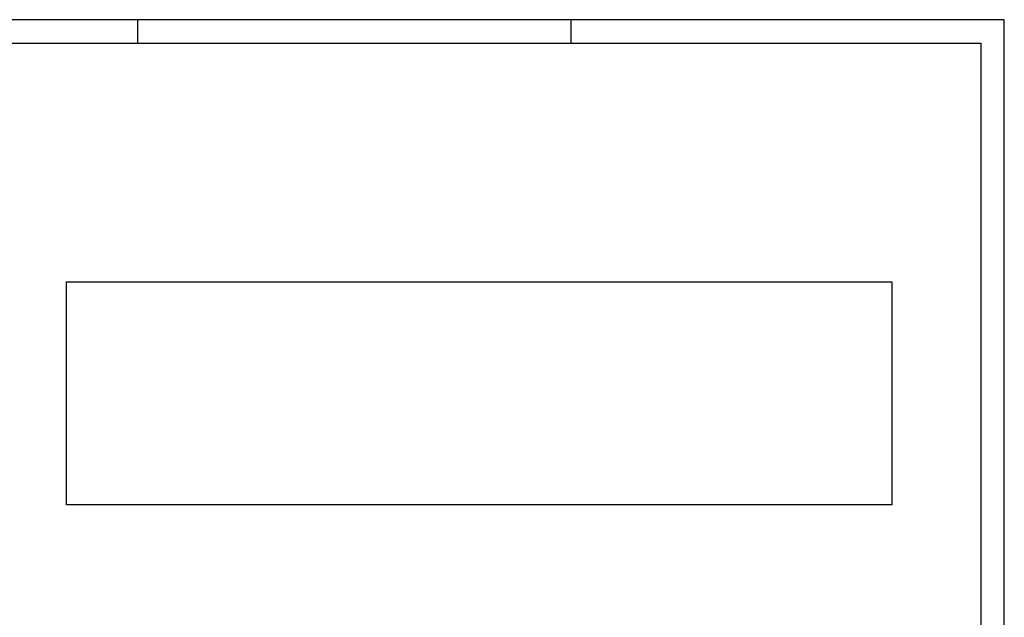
# Model space of a CAD drawing. Extents: x 0 to 84.1, y 0 to 59.4.
# Tile 8 of 8: x 42.1 to 84.1, y 33.9 to 59.4. Entities that reach past the tile are written whole.
import ezdxf

# ---------------------------------------------------------------- set-up
doc = ezdxf.new("R2010")
doc.units = 0
doc.header["$MEASUREMENT"] = 0
doc.layers.get('0').update_dxf_attribs({"linetype": 'CONTINUOUS'})
doc.layers.add('2', color=2, linetype='CONTINUOUS')
picture_1 = doc.add_image_def('image2.jpg', size_in_pixel=(3000, 810))

msp = doc.modelspace()

# ---------------------------------------------------------------- linework, layer by layer
at = {"layer": '2', "linetype": 'Continuous'}
for p, q in [((84.1, 59.4), (0, 59.4)), ((47.1, 58.4), (47.1, 59.4)), ((65.6, 58.4), (65.6, 59.4)), ((84.1, 0), (84.1, 59.4))]:
    msp.add_line(p, q, dxfattribs=at)
msp.add_lwpolyline([(83.1, 1), (2.5, 1), (2.5, 58.4), (83.1, 58.4), (83.1, 1)], dxfattribs=at)

# ---------------------------------------------------------------- pictures from other files: only their frames are drawn
at = {"linetype": 'Continuous'}
image = msp.add_image(picture_1, insert=(44.042, 38.693), size_in_units=(35.253, 9.518), dxfattribs=at)
image.dxf.flags = 15

doc.saveas('drawing.dxf')
